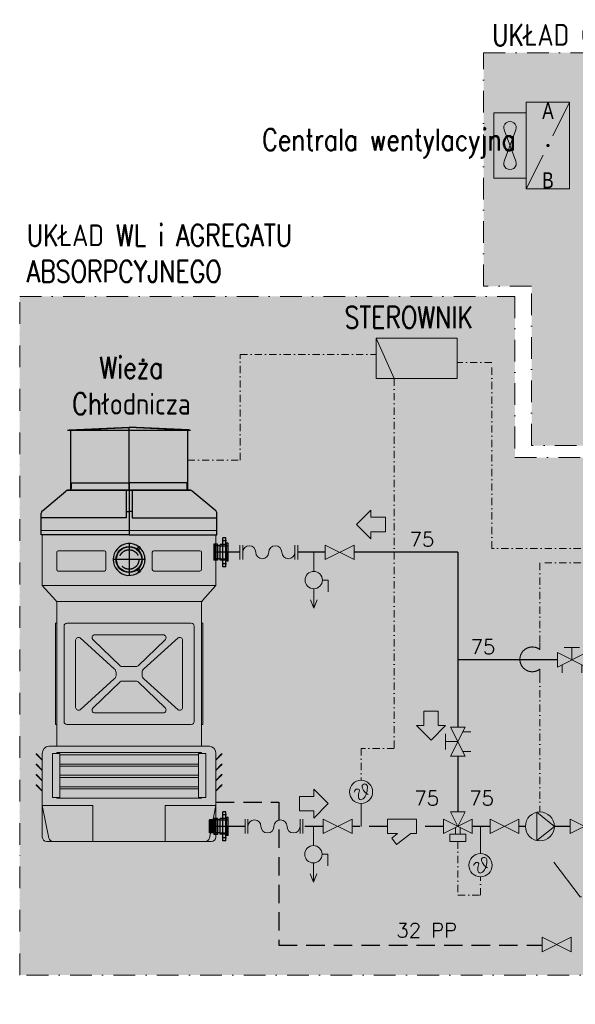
# Model space of a CAD drawing. Header units: centimetres. Extents: x -46992 to 28356, y -249852 to -204142.
# Tile 8 of 13: x 6141 to 9983, y -218953 to -212146. Entities that reach past the tile are written whole.
import ezdxf
from ezdxf import colors
from ezdxf.entities.mleader import LeaderData, LeaderLine
from ezdxf.enums import TextEntityAlignment as Align
from ezdxf.math import Vec2, Vec3

# ---------------------------------------------------------------- set-up
doc = ezdxf.new("R2010")
doc.units = ezdxf.units.CM
doc.header["$LTSCALE"] = 100
for name, pattern in [('CENTRO2', [28.575, 19.05, -3.175, 3.175, -3.175]), ('DASHDOT', [1, 0.5, -0.25, 0, -0.25]), ('DASHED', [19.05, 12.7, -6.35]), ('TRATTEGGIATA2', [9.525, 6.35, -3.175])]:
    doc.linetypes.add(name, pattern=pattern)
doc.layers.get('0').update_dxf_attribs({"lineweight": 9})
for name, color, linetype, lineweight in [('2DH_DESC', 7, 'Continuous', 18), ('2DH_OBJ', 241, 'Continuous', 18), ('2DH_OBJ_chp', 241, 'Continuous', 18), ('2DH_PLS_odzp', 151, 'DASHED', 30), ('2DH_PLS_odzz', 40, 'Continuous', 30), ('2DH_PLS_ps', 214, 'DASHDOT', 13), ('_Air Opis', 7, 'Continuous', 13), ('_AIR URZĄDZENIA', 6, 'Continuous', 30), ('_AIR Zakresy', 7, 'Continuous', 13)]:
    doc.layers.add(name, color=color, linetype=linetype, lineweight=lineweight)
for name, color, linetype in [('AssiSimmetria', 3, 'CENTRO2'), ('DISEGNO', 5, 'Continuous'), ('LineaFINE', 1, 'Continuous'), ('LineaNascosta', 4, 'TRATTEGGIATA2')]:
    doc.layers.add(name, color=color, linetype=linetype)
doc.styles.add('Air', font='ARIALN.TTF', dxfattribs={"width": 0.8, "height": 300})
doc.styles.add('CP_ATTR', font='ROMANS.SHX')
doc.styles.add('CP_SIGNALS', font='cp_simplex.shx')

# ---------------------------------------------------------------- blocks, each defined once
blk = doc.blocks.new('A$C5E00266D')
at = {"layer": 'AssiSimmetria'}
blk.add_line((607, 360), (607, 0), dxfattribs=at)
blk.add_line((607, 360), (607, 0), dxfattribs=at)
at = {"layer": 'DISEGNO'}
for p, q in [((207, 360), (607, 360)), ((207, 360), (207, 320)), ((1007, 360), (607, 360)), ((1007, 360), (1007, 320)), ((7.7, 167.4), (170, 303.3)), ((183.6, 310), (197, 310)), ((197, 310), (607, 310)), ((587, 310), (587, 118.9)), ((1017, 310), (607, 310)), ((627, 310), (627, 118.9)), ((1030.4, 310), (1017, 310)), ((1206.3, 167.4), (1044, 303.3)), ((0, 0), (0, 149.3)), ((587, 161.2), (607, 161.2)), ((627, 161.2), (607, 161.2)), ((1214, 0), (1214, 149.3)), ((587, 118.9), (0, 118.9)), ((627, 118.9), (1214, 118.9)), ((607, 0), (0, 0)), ((607, 0), (1214, 0))]:
    blk.add_line(p, q, dxfattribs=at)
for centre, radius, start, end in [((187.4, 285.3), 25, 96.15544, 133.84433), ((197, 320), 10, 270, 0), ((1017, 320), 10, 180, 270), ((1026.6, 285.3), 25, 46.15567, 83.84456), ((25, 149.3), 25, 133.84433, 180), ((1189, 149.3), 25, 0, 46.15567)]:
    blk.add_arc(centre, radius, start, end, dxfattribs=at)
blk = doc.blocks.new('A$C70ED08CC')
at = {"layer": 'AssiSimmetria'}
blk.add_line((425, 0), (425, 435), dxfattribs=at)
at = {"layer": 'DISEGNO'}
for p, q in [((0, 415), (425, 415)), ((0, 415), (0, 413)), ((0, 413), (425, 413)), ((10.1, 415.3), (425, 435)), ((20.5, 413), (20.5, 2)), ((33.9, 415), (425, 433)), ((839.9, 415.3), (425, 435)), ((816.1, 415), (425, 433)), ((425, 415), (850, 415)), ((425, 413), (850, 413)), ((829.5, 413), (829.5, 2)), ((829.5, 413), (850, 413)), ((850, 415), (850, 413)), ((0, 2), (829.5, 2)), ((0, 2), (0, 0)), ((829.5, 2), (850, 2)), ((850, 2), (850, 0)), ((0, 0), (850, 0)), ((1.6, 0), (15, 0)), ((425, 0), (7.1, 0)), ((15, 0), (425, 0)), ((835, 0), (425, 0)), ((425, 0), (842.9, 0)), ((848.4, 0), (835, 0))]:
    blk.add_line(p, q, dxfattribs=at)
blk = doc.blocks.new('A$C19A83A82')
for p, q in [((50.9, 67.7), (69.5, 89.4)), ((59.3, 60.6), (77.9, 82.3)), ((50.9, -67.7), (69.5, -89.4)), ((59.3, -60.6), (77.9, -82.3))]:
    blk.add_line(p, q)
for radius in [90.5, 87.5]:
    blk.add_circle((0, 0), radius)
for radius, start, end in [(110, 52.21182, 307.78818), (113.3, 46.57593, 52.12865), (110, 313.50724, 46.49276), (84.8, 45.64005, 53.06453), (84.8, 306.93547, 314.35995), (113.3, 307.87135, 313.42407)]:
    blk.add_arc((0, 0), radius, start, end)
at = {"layer": 'AssiSimmetria', "ltscale": 0.25}
for p, q in [((0, 110), (0, -110)), ((110, 0), (-110, 0))]:
    blk.add_line(p, q, dxfattribs=at)
at = {"layer": 'LineaNascosta', "ltscale": 0.25}
blk.add_circle((0, 0), 67.5, dxfattribs=at)
blk = doc.blocks.new('A$C7A3D1945')
for p, q in [((0, 162.5), (0, 37.5)), ((0, 162.5), (11, 162.5)), ((11, 100), (11, 162.5)), ((11, 154), (16, 154)), ((16, 200), (36, 200)), ((16, 200), (16, 0)), ((35, 154), (56, 154)), ((36, 200), (36, 0)), ((56, 154), (56, 46)), ((56, 145), (75, 145)), ((75, 155), (85, 155)), ((75, 45), (75, 155)), ((85, 45), (85, 155)), ((85, 145), (90, 145)), ((90, 155), (100, 155)), ((90, 45), (90, 155)), ((100, 45), (100, 155)), ((11, 100), (11, 37.5)), ((75, 72.4), (75, 135.1)), ((0, 37.5), (11, 37.5)), ((11, 46), (16, 46)), ((35, 46), (56, 46)), ((56, 55), (75, 55)), ((75, 45), (85, 45)), ((85, 55), (90, 55)), ((90, 45), (100, 45)), ((16, 0), (36, 0))]:
    blk.add_line(p, q)
at = {"layer": 'AssiSimmetria'}
for p, q in [((11, 180), (41, 180)), ((16, 100), (36, 100)), ((11, 20), (41, 20))]:
    blk.add_line(p, q, dxfattribs=at)
at = {"layer": 'AssiSimmetria', "ltscale": 0.2}
blk.add_line((0, 100), (100, 100), dxfattribs=at)
at = {"layer": 'LineaNascosta', "ltscale": 0.2}
for p, q in [((56, 145), (0, 145)), ((56, 55), (0, 55))]:
    blk.add_line(p, q, dxfattribs=at)
at = {"layer": 'LineaNascosta'}
for p, q in [((3.9, 141.1), (0, 141.1)), ((3.9, 145), (3.9, 141.1)), ((16, 154), (35, 154)), ((75, 145), (85, 145)), ((90, 145), (100, 145)), ((3.9, 58.9), (0, 58.9)), ((3.9, 58.9), (3.9, 55)), ((16, 46), (35, 46)), ((75, 55), (85, 55)), ((90, 55), (100, 55))]:
    blk.add_line(p, q, dxfattribs=at)
blk = doc.blocks.new('A$C24F51726')
for p, q in [((0, 162.5), (0, 37.5)), ((0, 162.5), (11, 162.5)), ((11, 100), (11, 162.5)), ((11, 154), (16, 154)), ((16, 200), (36, 200)), ((16, 200), (16, 0)), ((35, 154), (56, 154)), ((36, 200), (36, 0)), ((56, 154), (56, 46)), ((56, 145), (75, 145)), ((75, 155), (85, 155)), ((75, 45), (75, 155)), ((85, 45), (85, 155)), ((85, 145), (90, 145)), ((90, 155), (100, 155)), ((90, 45), (90, 155)), ((100, 45), (100, 155)), ((100, 145), (130, 145)), ((130, 145), (130, 55)), ((11, 100), (11, 37.5)), ((75, 72.4), (75, 135.1)), ((0, 37.5), (11, 37.5)), ((11, 46), (16, 46)), ((35, 46), (56, 46)), ((56, 55), (75, 55)), ((75, 45), (85, 45)), ((85, 55), (90, 55)), ((90, 45), (100, 45)), ((100, 55), (130, 55)), ((16, 0), (36, 0))]:
    blk.add_line(p, q)
at = {"layer": 'AssiSimmetria'}
for p, q in [((11, 180), (41, 180)), ((16, 100), (36, 100)), ((11, 20), (41, 20))]:
    blk.add_line(p, q, dxfattribs=at)
at = {"layer": 'AssiSimmetria', "ltscale": 0.2}
blk.add_line((0, 100), (130, 100), dxfattribs=at)
at = {"layer": 'LineaFINE'}
for p, q in [((105, 145), (105, 55)), ((110, 145), (110, 55)), ((115, 145), (115, 55)), ((120, 145), (120, 55)), ((125, 145), (125, 55))]:
    blk.add_line(p, q, dxfattribs=at)
at = {"layer": 'LineaNascosta', "ltscale": 0.2}
for p, q in [((56, 145), (0, 145)), ((56, 55), (0, 55))]:
    blk.add_line(p, q, dxfattribs=at)
at = {"layer": 'LineaNascosta'}
for p, q in [((3.9, 141.1), (0, 141.1)), ((3.9, 145), (3.9, 141.1)), ((16, 154), (35, 154)), ((75, 145), (85, 145)), ((90, 145), (100, 145)), ((3.9, 58.9), (0, 58.9)), ((3.9, 58.9), (3.9, 55)), ((16, 46), (35, 46)), ((75, 55), (85, 55)), ((90, 55), (100, 55))]:
    blk.add_line(p, q, dxfattribs=at)
blk = doc.blocks.new('A$C65980DB1')
at = {"layer": '_AIR URZĄDZENIA', "color": 0, "lineweight": 13}
for p, q in [((1249.3, 2150), (35.3, 2150)), ((42.3, 1770), (42.3, 2120)), ((1242.3, 2020.5), (1242.3, 2120)), ((1242.3, 1770), (1242.3, 2120)), ((142.3, 1880), (142.3, 2000)), ((472.3, 2010), (152.3, 2010)), ((482.3, 1880), (482.3, 2000)), ((802.3, 1880), (802.3, 2000)), ((812.3, 2010), (1132.3, 2010)), ((1142.3, 1880), (1142.3, 2000)), ((472.3, 1870), (152.3, 1870)), ((812.3, 1870), (1132.3, 1870)), ((642.3, 1770), (42.3, 1770)), ((42.3, 1770), (134.9, 1667.3)), ((642.3, 1770), (1242.3, 1770)), ((1242.3, 1770), (1149.6, 1667.3)), ((642.3, 1660), (140, 1660)), ((142.3, 659.5), (142.3, 1654.6)), ((642.3, 1660), (1144.5, 1660)), ((1142.3, 659.5), (1142.3, 1654.6)), ((132.3, 809.5), (132.3, 1509.5)), ((142.3, 1509.5), (132.3, 1509.5)), ((1072.3, 1509.5), (212.3, 1509.5)), ((1142.3, 1509.5), (1152.3, 1509.5)), ((1152.3, 809.5), (1152.3, 1509.5)), ((192.3, 829.5), (192.3, 1489.5)), ((878.1, 1429.5), (406.4, 1429.5)), ((1092.3, 829.5), (1092.3, 1489.5)), ((272.3, 927.6), (272.3, 1391.4)), ((539.4, 1194.1), (303.7, 1407.8)), ((579.6, 1214.9), (395, 1393.1)), ((704.9, 1214.9), (889.6, 1393.1)), ((745.2, 1194.1), (980.9, 1407.8)), ((1012.3, 927.6), (1012.3, 1391.4)), ((552.3, 1149.5), (552.3, 1169.5)), ((596.7, 1209.5), (642.3, 1209.5)), ((687.8, 1209.5), (642.3, 1209.5)), ((732.3, 1149.5), (732.3, 1169.5)), ((539.4, 1124.9), (303.7, 911.2)), ((579.6, 1104.1), (395, 925.9)), ((596.7, 1109.5), (642.3, 1109.5)), ((687.8, 1109.5), (642.3, 1109.5)), ((704.9, 1104.1), (889.6, 925.9)), ((745.2, 1124.9), (980.9, 911.2)), ((878.1, 889.5), (406.4, 889.5)), ((142.3, 809.5), (132.3, 809.5)), ((1072.3, 809.5), (212.3, 809.5)), ((1142.3, 809.5), (1152.3, 809.5)), ((97.2, 660.5), (87.3, 659.5)), ((1197.2, 659.5), (87.3, 659.5)), ((642.3, 615), (142.3, 615)), ((642.3, 615), (142.3, 615)), ((142.3, 610), (142.3, 615)), ((642.3, 615), (1142.3, 615)), ((1142.3, 610), (1142.3, 615)), ((1187.3, 660.5), (1197.2, 659.5)), ((0.4, 603.7), (6.4, 597.7)), ((2.6, 605.8), (42.3, 566.1)), ((6.4, 597.7), (7.6, 597.7)), ((7.6, 597.7), (42.3, 563)), ((42.3, 30), (42.3, 609.8)), ((112.3, 305), (112.3, 610)), ((162.3, 610), (112.3, 610)), ((162.3, 305), (162.3, 610)), ((642.3, 600), (162.3, 600)), ((642.3, 600), (1122.3, 600)), ((1122.3, 305), (1122.3, 610)), ((1122.3, 610), (1172.3, 610)), ((1172.3, 305), (1172.3, 610)), ((1242.3, 30), (1242.3, 609.8)), ((1282, 605.8), (1242.3, 566.1)), ((1277, 597.7), (1242.3, 563)), ((1278.1, 597.7), (1277, 597.7)), ((1284.1, 603.7), (1278.1, 597.7)), ((0.4, 532.3), (6.4, 526.3)), ((2.6, 534.4), (42.3, 494.7)), ((6.4, 526.3), (7.6, 526.3)), ((7.6, 526.3), (42.3, 491.6)), ((642.3, 536), (162.3, 536)), ((642.3, 521), (162.3, 521)), ((642.3, 536), (1122.3, 536)), ((642.3, 521), (1122.3, 521)), ((1282, 534.4), (1242.3, 494.7)), ((1277, 526.3), (1242.3, 491.6)), ((1278.1, 526.3), (1277, 526.3)), ((1284.1, 532.3), (1278.1, 526.3)), ((0.4, 460.9), (6.4, 454.9)), ((2.6, 463), (42.3, 423.3)), ((6.4, 454.9), (7.6, 454.9)), ((7.6, 454.9), (42.3, 420.2)), ((642.3, 458), (162.3, 458)), ((642.3, 443), (162.3, 443)), ((642.3, 458), (1122.3, 458)), ((642.3, 443), (1122.3, 443)), ((1282, 463), (1242.3, 423.3)), ((1277, 454.9), (1242.3, 420.2)), ((1278.1, 454.9), (1277, 454.9)), ((1284.1, 460.9), (1278.1, 454.9)), ((0.4, 389.4), (6.4, 383.4)), ((2.6, 391.6), (42.3, 351.9)), ((6.4, 383.4), (7.6, 383.4)), ((7.6, 383.4), (42.3, 348.7)), ((642.3, 379), (162.3, 379)), ((642.3, 364), (162.3, 364)), ((642.3, 379), (1122.3, 379)), ((642.3, 364), (1122.3, 364)), ((1282, 391.6), (1242.3, 351.9)), ((1277, 383.4), (1242.3, 348.7)), ((1278.1, 383.4), (1277, 383.4)), ((1284.1, 389.4), (1278.1, 383.4)), ((162.3, 305), (112.3, 305)), ((142.3, 300), (142.3, 305)), ((642.3, 300), (142.3, 300)), ((642.3, 300), (1142.3, 300)), ((1122.3, 305), (1172.3, 305)), ((1142.3, 300), (1142.3, 305)), ((42.3, 250), (87.4, 24.1)), ((392.3, 250), (42.3, 250)), ((392.3, 0), (392.3, 250)), ((892.3, 250), (1242.3, 250)), ((892.3, 0), (892.3, 250)), ((1242.3, 250), (1197.1, 24.1)), ((642.3, 0), (72.3, 0)), ((642.3, 0), (1212.3, 0))]:
    blk.add_line(p, q, dxfattribs=at)
for centre, radius, start, end in [((152.3, 2000), 10, 90, 180), ((472.3, 2000), 10, 0, 90), ((812.3, 2000), 10, 90, 180), ((1132.3, 2000), 10, 0, 90), ((152.3, 1880), 10, 180, 270), ((472.3, 1880), 10, 270, 0), ((812.3, 1880), 10, 180, 270), ((1132.3, 1880), 10, 270, 0), ((117.3, 1649.6), 25, 0, 45), ((117.3, 1649.6), 25, 0, 45), ((1167.3, 1649.6), 25, 135, 180), ((1167.3, 1649.6), 25, 135, 180), ((212.3, 1489.5), 20, 90, 180), ((1072.3, 1489.5), 20, 0, 90), ((406.4, 1409.5), 20, 90, 235.22217), ((878.1, 1409.5), 20, 304.77783, 90), ((292.3, 1391.4), 20, 55.22217, 180), ((992.3, 1391.4), 20, 0, 124.77783), ((522.3, 1169.5), 30, 0, 55.22217), ((596.7, 1239.5), 30, 235.22217, 270), ((687.8, 1239.5), 30, 270, 304.77783), ((762.3, 1169.5), 30, 124.77783, 180), ((522.3, 1149.5), 30, 304.77783, 0), ((596.7, 1079.5), 30, 90, 124.77783), ((687.8, 1079.5), 30, 55.22217, 90), ((762.3, 1149.5), 30, 180, 235.22217), ((292.3, 927.6), 20, 180, 304.77783), ((406.4, 909.5), 20, 124.77783, 270), ((878.1, 909.5), 20, 270, 55.22217), ((992.3, 927.6), 20, 235.22217, 0), ((212.3, 829.5), 20, 180, 270), ((1072.3, 829.5), 20, 270, 0), ((92.3, 609.8), 50, 95.71059, 180), ((1192.3, 609.8), 50, 0, 84.28941), ((1.5, 604.8), 1.5, 45, 225), ((1283, 604.8), 1.5, 315, 135), ((1.5, 533.4), 1.5, 45, 225), ((1283, 533.4), 1.5, 315, 135), ((1.5, 461.9), 1.5, 45, 225), ((1283, 461.9), 1.5, 315, 135), ((1.5, 390.5), 1.5, 45, 225), ((1283, 390.5), 1.5, 315, 135), ((72.3, 30), 30, 180, 270), ((116.9, 30), 30, 191.30993, 270), ((1167.7, 30), 30, 270, 348.69007), ((1212.3, 30), 30, 270, 0)]:
    blk.add_arc(centre, radius, start, end, dxfattribs=at)
for name, p in [('A$C70ED08CC', (217.3, 2430)), ('A$C5E00266D', (35.3, 2120)), ('A$C19A83A82', (642.3, 1950))]:
    blk.add_blockref(name, p, dxfattribs=at)
at = {"layer": '_AIR URZĄDZENIA', "color": 0, "lineweight": 13, "rotation": 180}
for name, p in [('A$C7A3D1945', (1327.3, 2100)), ('A$C24F51726', (1327.3, 205))]:
    blk.add_blockref(name, p, dxfattribs=at)
blk = doc.blocks.new('CPHS_001')
for p, q in [((-0.5, 0.25), (0.5, -0.25)), ((0.5, 0.25), (-0.5, -0.25)), ((-0.5, -0.25), (-0.5, 0.25)), ((0.5, -0.25), (0.5, 0.25))]:
    blk.add_line(p, q)
at = {"linetype": 'ByBlock', "style": 'CP_ATTR', "flags": 9}
for tag, p in [('NAME', (-0.092, -0.018)), ('GROUP', (-0.092, -0.018)), ('NUMBER', (-0.092, -0.019)), ('PRODUCER', (-0.092, -0.018)), ('ARTICLE', (-0.092, -0.018)), ('CHARACTER', (-0.092, -0.018)), ('PN', (-0.092, -0.018)), ('TEMPERATURE', (-0.092, -0.018)), ('FLOW', (-0.092, -0.018)), ('VOLTAGE', (-0.092, -0.019)), ('WEIGHT', (-0.092, -0.018)), ('OTHER', (-0.092, -0.018)), ('PRODUCT-TYPE', (-0.092, -0.019)), ('ORDER-NO', (-0.092, -0.019)), ('POWER', (-0.092, -0.019)), ('DN', (-0.091, -0.019))]:
    blk.add_attdef(tag, text='', height=0.00005, dxfattribs=at).set_placement(p, align=Align.MIDDLE_LEFT)
blk = doc.blocks.new('CPHS_N19')
for p, q in [((0, 0, 6.512), (0, -0.663, 6.512)), ((0.3, -0.963, 6.512), (0.5, -0.963, 6.512)), ((0.5, -0.963, 6.512), (0.5, -1.363, 6.512)), ((0, -1.263, 6.512), (0, -1.927, 6.512)), ((0, -1.927, 6.512), (-0.115, -1.641, 6.512)), ((0, -1.927, 6.512), (0.115, -1.641, 6.512))]:
    blk.add_line(p, q)
blk.add_circle((0, -0.963, 6.512), 0.3)
at = {"style": 'CP_ATTR', "flags": 9}
for tag in ['NAME', 'GROUP', 'NUMBER', 'PRODUCER', 'ARTICLE', 'PRODUCT-TYPE', 'ORDER-NO', 'CHARACTER', 'DN', 'PN', 'TEMPERATURE', 'FLOW', 'POWER', 'VOLTAGE', 'WEIGHT', 'OTHER']:
    blk.add_attdef(tag, text='', height=0.00005, dxfattribs=at).set_placement((-0.218, 0.333), align=Align.MIDDLE_LEFT)
blk = doc.blocks.new('cphs_978')
for p, q in [((-1, 0.25), (-1, -0.25)), ((-0.9, 0.25), (-0.9, -0.25)), ((0.9, 0.25), (0.9, -0.25)), ((1, 0.25), (1, -0.25))]:
    blk.add_line(p, q)
for centre, start, end in [((-0.675, 0), 0, 180), ((-0.225, 0), 180, 360), ((0.225, 0), 0, 180), ((0.675, 0), 180, 360)]:
    blk.add_arc(centre, 0.225, start, end)
at = {"linetype": 'ByBlock', "style": 'CP_ATTR', "flags": 9}
for tag, p in [('OTHER', (-0.092, -0.018)), ('FLOW', (-0.092, -0.018)), ('TEMPERATURE', (-0.092, -0.018)), ('CHARACTER', (-0.092, -0.019)), ('ARTICLE', (-0.092, -0.019)), ('GROUP', (-0.092, -0.018)), ('NUMBER', (-0.092, -0.018)), ('NAME', (-0.092, -0.018)), ('POWER', (-0.092, -0.019)), ('VOLTAGE', (-0.092, -0.019)), ('PRODUCER', (-0.092, -0.019)), ('ORDER-NO', (-0.092, -0.019)), ('PRODUCT-TYPE', (-0.092, -0.019)), ('WEIGHT', (-0.092, -0.019)), ('PN', (-0.091, -0.018)), ('DN', (-0.091, -0.019))]:
    blk.add_attdef(tag, text='', height=0.00005, dxfattribs=at).set_placement(p, align=Align.MIDDLE_LEFT)
blk = doc.blocks.new('CPHS_N04')
for p, q in [((-0.275, 0.52), (-0.275, 0.27)), ((0.275, 0.52), (-0.275, 0.52)), ((0.275, 0.27), (0.275, 0.52)), ((-0.5, 0.25), (0.5, -0.25)), ((-0.5, -0.25), (-0.5, 0.25)), ((0.5, 0.25), (-0.5, -0.25)), ((-0.275, 0.27), (0.275, 0.27)), ((0, 0), (-0.25, -0.5)), ((-0.082, 0.271), (-0.082, 0.041)), ((0.25, -0.5), (0, 0)), ((0.082, 0.271), (0.082, 0.041)), ((0.5, -0.25), (0.5, 0.25)), ((-0.25, -0.5), (0.25, -0.5))]:
    blk.add_line(p, q)
at = {"linetype": 'ByBlock', "style": 'CP_ATTR', "flags": 9}
for tag, p in [('NAME', (-0.092, -0.018)), ('GROUP', (-0.092, -0.018)), ('NUMBER', (-0.092, -0.019)), ('PRODUCER', (-0.092, -0.018)), ('ARTICLE', (-0.092, -0.018)), ('CHARACTER', (-0.092, -0.018)), ('PN', (-0.092, -0.018)), ('TEMPERATURE', (-0.092, -0.018)), ('FLOW', (-0.092, -0.018)), ('VOLTAGE', (-0.092, -0.019)), ('WEIGHT', (-0.092, -0.018)), ('OTHER', (-0.092, -0.018)), ('PRODUCT-TYPE', (-0.092, -0.019)), ('ORDER-NO', (-0.092, -0.019)), ('POWER', (-0.092, -0.019)), ('DN', (-0.091, -0.019))]:
    blk.add_attdef(tag, text='', height=0.00005, dxfattribs=at).set_placement(p, align=Align.MIDDLE_LEFT)
blk = doc.blocks.new('CPHS_190')
for p, q in [((-0.5, -0.25), (-0.5, 0.25)), ((-0.5, 0.25), (0.5, 0.25)), ((0.5, 0.25), (0.5, -0.25)), ((-0.305, -0.25), (-0.5, -0.25)), ((0.195, -0.621), (-0.305, -0.25)), ((0.15, -0.25), (0.357, -0.403)), ((0.5, -0.25), (0.15, -0.25)), ((0.357, -0.403), (0.195, -0.621))]:
    blk.add_line(p, q)
at = {"linetype": 'ByBlock', "style": 'CP_ATTR', "flags": 9}
for tag, p in [('NAME', (-0.092, -0.018)), ('GROUP', (-0.092, -0.018)), ('NUMBER', (-0.092, -0.019)), ('PRODUCER', (-0.092, -0.018)), ('ARTICLE', (-0.092, -0.018)), ('CHARACTER', (-0.092, -0.018)), ('PN', (-0.092, -0.018)), ('TEMPERATURE', (-0.092, -0.018)), ('FLOW', (-0.092, -0.018)), ('VOLTAGE', (-0.092, -0.019)), ('WEIGHT', (-0.092, -0.018)), ('OTHER', (-0.092, -0.018)), ('PRODUCT-TYPE', (-0.092, -0.019)), ('ORDER-NO', (-0.092, -0.019)), ('POWER', (-0.092, -0.019)), ('DN', (-0.091, -0.019))]:
    blk.add_attdef(tag, text='', height=0.00005, dxfattribs=at).set_placement(p, align=Align.MIDDLE_LEFT)
blk = doc.blocks.new('CPHS_031')
for p, q in [((0.5, 0.25), (-0.5, -0.25)), ((-0.5, -0.25), (-0.5, 0.25)), ((-0.5, 0.25), (0.5, -0.25)), ((0.5, -0.25), (0.5, 0.25))]:
    blk.add_line(p, q)
blk.add_solid([(0.5, -0.25), (0, 0), (0.5, 0.25)])
at = {"linetype": 'ByBlock', "style": 'CP_ATTR', "flags": 9}
for tag, p in [('NAME', (-0.092, -0.018)), ('GROUP', (-0.092, -0.018)), ('NUMBER', (-0.092, -0.019)), ('PRODUCER', (-0.092, -0.018)), ('ARTICLE', (-0.092, -0.018)), ('CHARACTER', (-0.092, -0.018)), ('PN', (-0.092, -0.018)), ('TEMPERATURE', (-0.092, -0.018)), ('FLOW', (-0.092, -0.018)), ('VOLTAGE', (-0.092, -0.019)), ('WEIGHT', (-0.092, -0.018)), ('OTHER', (-0.092, -0.018)), ('PRODUCT-TYPE', (-0.092, -0.019)), ('ORDER-NO', (-0.092, -0.019)), ('POWER', (-0.092, -0.019)), ('DN', (-0.091, -0.019))]:
    blk.add_attdef(tag, text='', height=0.00005, dxfattribs=at).set_placement(p, align=Align.MIDDLE_LEFT)
blk = doc.blocks.new('CPHS_030')
for p, q in [((0.5, 0), (-0.1, 0.49)), ((-0.1, -0.49), (-0.1, 0.49)), ((0.5, 0), (-0.1, -0.49))]:
    blk.add_line(p, q)
blk.add_circle((0, 0), 0.5)
blk.add_solid([(-0.1, -0.49), (0.5, 0), (-0.1, 0.49)])
at = {"linetype": 'ByBlock', "style": 'CP_ATTR', "flags": 9}
for tag, p in [('NAME', (-0.092, -0.018)), ('GROUP', (-0.092, -0.018)), ('NUMBER', (-0.092, -0.019)), ('PRODUCER', (-0.092, -0.018)), ('ARTICLE', (-0.092, -0.018)), ('CHARACTER', (-0.092, -0.018)), ('PN', (-0.092, -0.018)), ('TEMPERATURE', (-0.092, -0.018)), ('FLOW', (-0.092, -0.018)), ('VOLTAGE', (-0.092, -0.019)), ('WEIGHT', (-0.092, -0.018)), ('OTHER', (-0.092, -0.018)), ('PRODUCT-TYPE', (-0.092, -0.019)), ('ORDER-NO', (-0.092, -0.019)), ('POWER', (-0.092, -0.019)), ('DN', (-0.091, -0.019))]:
    blk.add_attdef(tag, text='', height=0.00005, dxfattribs=at).set_placement(p, align=Align.MIDDLE_LEFT)
blk = doc.blocks.new('CPHS_189')
for p, q in [((0.5, 0), (0, 0.5)), ((0, 0.25), (0, 0.5)), ((-0.5, 0.25), (0, 0.25)), ((-0.5, 0.25), (-0.5, -0.25)), ((0.5, 0), (0, -0.5)), ((-0.5, -0.25), (0, -0.25)), ((0, -0.25), (0, -0.5))]:
    blk.add_line(p, q)
at = {"linetype": 'ByBlock', "style": 'CP_ATTR', "flags": 9}
for tag, height, p in [('VAL', 0.025, (-0.094, 0.034)), ('NAME', 0.00005, (-0.092, -0.018)), ('GROUP', 0.00005, (-0.092, -0.018)), ('NUMBER', 0.00005, (-0.092, -0.019)), ('PRODUCER', 0.00005, (-0.092, -0.018)), ('ARTICLE', 0.00005, (-0.092, -0.018)), ('CHARACTER', 0.00005, (-0.092, -0.018)), ('PN', 0.00005, (-0.092, -0.018)), ('TEMPERATURE', 0.00005, (-0.092, -0.018)), ('FLOW', 0.00005, (-0.092, -0.018)), ('VOLTAGE', 0.00005, (-0.092, -0.019)), ('WEIGHT', 0.00005, (-0.092, -0.018)), ('OTHER', 0.00005, (-0.092, -0.018)), ('PRODUCT-TYPE', 0.00005, (-0.092, -0.019)), ('ORDER-NO', 0.00005, (-0.092, -0.019)), ('POWER', 0.00005, (-0.092, -0.019)), ('DN', 0.00005, (-0.091, -0.019))]:
    blk.add_attdef(tag, text='', height=height, dxfattribs=at).set_placement(p, align=Align.MIDDLE_LEFT)
blk = doc.blocks.new('CPHS_175')
at = {"linetype": 'ByBlock', "style": 'CP_ATTR', "flags": 12}
blk.add_attdef('VAL', text='', height=0.5, dxfattribs=at).set_placement((0, 0.45), align=Align.MIDDLE)
at = {"linetype": 'ByBlock', "style": 'CP_ATTR', "flags": 9}
for tag, p in [('NAME', (-0.092, -0.018)), ('GROUP', (-0.092, -0.018)), ('NUMBER', (-0.092, -0.019)), ('PRODUCER', (-0.092, -0.018)), ('ARTICLE', (-0.092, -0.018)), ('CHARACTER', (-0.092, -0.018)), ('PN', (-0.092, -0.018)), ('TEMPERATURE', (-0.092, -0.018)), ('FLOW', (-0.092, -0.018)), ('VOLTAGE', (-0.092, -0.019)), ('WEIGHT', (-0.092, -0.018)), ('OTHER', (-0.092, -0.018)), ('PRODUCT-TYPE', (-0.092, -0.019)), ('ORDER-NO', (-0.092, -0.019)), ('POWER', (-0.092, -0.019)), ('DN', (-0.091, -0.019))]:
    blk.add_attdef(tag, text='', height=0.00005, dxfattribs=at).set_placement(p, align=Align.MIDDLE_LEFT)
blk = doc.blocks.new('CPHS_N01')
for p, q in [((-0.267, 0.428), (0.267, 0.428)), ((0, 0.428), (0, 0)), ((-0.5, 0.25), (0.5, -0.25)), ((0.5, 0.25), (-0.5, -0.25)), ((-0.5, -0.25), (-0.5, 0.25)), ((0.5, -0.25), (0.5, 0.25)), ((-0.339, -0.17), (-0.339, -0.451)), ((0.339, -0.17), (0.339, -0.451))]:
    blk.add_line(p, q)
at = {"linetype": 'ByBlock', "style": 'CP_ATTR', "flags": 9}
for tag, p in [('NAME', (-0.092, -0.018)), ('GROUP', (-0.092, -0.018)), ('NUMBER', (-0.092, -0.019)), ('PRODUCER', (-0.092, -0.018)), ('ARTICLE', (-0.092, -0.018)), ('CHARACTER', (-0.092, -0.018)), ('PN', (-0.092, -0.018)), ('TEMPERATURE', (-0.092, -0.018)), ('FLOW', (-0.092, -0.018)), ('VOLTAGE', (-0.092, -0.019)), ('WEIGHT', (-0.092, -0.018)), ('OTHER', (-0.092, -0.018)), ('PRODUCT-TYPE', (-0.092, -0.019)), ('ORDER-NO', (-0.092, -0.019)), ('POWER', (-0.092, -0.019)), ('DN', (-0.091, -0.019))]:
    blk.add_attdef(tag, text='', height=0.00005, dxfattribs=at).set_placement(p, align=Align.MIDDLE_LEFT)
blk = doc.blocks.new('CPHS_132')
for p, q in [((-0.75, 0), (-0.45, 0)), ((0.45, 0), (0.75, 0))]:
    blk.add_line(p, q)
blk.add_arc((0, 0.35), 0.57, 322.125, 217.875)
at = {"linetype": 'ByBlock', "style": 'CP_ATTR', "flags": 9}
for tag, p in [('NAME', (-0.092, -0.018)), ('GROUP', (-0.092, -0.018)), ('NUMBER', (-0.092, -0.019)), ('PRODUCER', (-0.092, -0.018)), ('ARTICLE', (-0.092, -0.018)), ('CHARACTER', (-0.092, -0.018)), ('PN', (-0.092, -0.018)), ('TEMPERATURE', (-0.092, -0.018)), ('FLOW', (-0.092, -0.018)), ('VOLTAGE', (-0.092, -0.019)), ('WEIGHT', (-0.092, -0.018)), ('OTHER', (-0.092, -0.018)), ('PRODUCT-TYPE', (-0.092, -0.019)), ('ORDER-NO', (-0.092, -0.019)), ('POWER', (-0.092, -0.019)), ('DN', (-0.091, -0.019))]:
    blk.add_attdef(tag, text='', height=0.00005, dxfattribs=at).set_placement(p, align=Align.MIDDLE_LEFT)
blk = doc.blocks.new('cphisa_sym_238')
blk.add_hatch(color=256).paths.add_polyline_path([(0.022, -0.013), (0.024, -0.006), (0.025, 0), (0.024, 0.006), (0.022, 0.012), (0.018, 0.018), (0.012, 0.022), (0.006, 0.024), (0, 0.025), (-0.006, 0.024), (-0.013, 0.022), (-0.018, 0.018), (-0.022, 0.012), (-0.024, 0.006), (-0.025, 0), (-0.024, -0.006), (-0.022, -0.013), (-0.018, -0.018), (-0.013, -0.022), (-0.006, -0.024), (0, -0.025), (0.006, -0.024), (0.012, -0.022), (0.018, -0.018)])
for p, q in [((0.5, 1), (-0.5, 1)), ((-0.5, 1), (-0.5, -1)), ((0.111, 0.222), (0.5, 1)), ((0.5, -1), (0.5, 1)), ((-0.5, 0.75), (-1.25, 0.75)), ((-1.25, 0.75), (-1.25, -0.75)), ((-1.01, 0.359), (-0.74, -0.359)), ((-1.01, -0.359), (-0.74, 0.359)), ((-0.5, -1), (-0.111, -0.222)), ((-1.25, -0.75), (-0.5, -0.75)), ((-0.5, -1), (0.5, -1))]:
    blk.add_line(p, q)
blk.add_lwpolyline([(0, -0.025), (-0.006, -0.024), (-0.013, -0.022), (-0.018, -0.018), (-0.022, -0.013), (-0.024, -0.006), (-0.025, 0), (-0.024, 0.006), (-0.022, 0.012), (-0.018, 0.018), (-0.013, 0.022), (-0.006, 0.024), (0, 0.025), (0.006, 0.024), (0.012, 0.022), (0.018, 0.018), (0.022, 0.012), (0.024, 0.006), (0.025, 0), (0.024, -0.006), (0.022, -0.013), (0.018, -0.018), (0.012, -0.022), (0.006, -0.024)], close=True)
for centre, start, end in [((-0.875, 0.411), 338.7128, 201.2872), ((-0.875, -0.411), 158.7128, 21.2872)]:
    blk.add_arc(centre, 0.144, start, end)
at = {"linetype": 'ByBlock', "style": 'CP_SIGNALS', "width": 0.8, "flags": 12}
for tag, p in [('TYPE', (0, 0.8)), ('TYPE1', (0, -0.8))]:
    blk.add_attdef(tag, text='', height=0.37, dxfattribs=at).set_placement(p, align=Align.MIDDLE_CENTER)
at = {"linetype": 'ByBlock', "style": 'CP_ATTR', "flags": 9}
for tag, p in [('CHARACTER', (-0.092, -0.018)), ('FLOW', (-0.092, -0.018)), ('TEMPERATURE', (-0.092, -0.018)), ('ARTICLE', (-0.092, -0.018)), ('GROUP', (-0.092, -0.018)), ('NUMBER', (-0.092, -0.018)), ('NAME', (-0.092, -0.018)), ('PRODUCER', (-0.092, -0.019)), ('ORDER-NO', (-0.092, -0.019)), ('PRODUCT-TYPE', (-0.092, -0.019)), ('OTHER', (-0.091, -0.018)), ('PN', (-0.091, -0.018)), ('POWER', (-0.091, -0.019)), ('VOLTAGE', (-0.091, -0.019)), ('DN', (-0.091, -0.019))]:
    blk.add_attdef(tag, text='', height=0.00005, dxfattribs=at).set_placement(p, align=Align.MIDDLE_LEFT)
blk = doc.blocks.new('cph19227_501_000_c16')
blk.add_line((-0.776, -0.7), (-1.4, 0.7))
blk.add_lwpolyline([(-1.4, -0.7), (1.4, -0.7), (1.4, 0.7), (-1.4, 0.7)], close=True)
at = {"style": 'CP_SIGNALS', "flags": 12}
blk.add_attdef('MARK1', text='', height=0.3, dxfattribs=at).set_placement((-0.1, 0.7), align=Align.BOTTOM_RIGHT)
at = {"linetype": 'ByBlock', "style": 'CP_SIGNALS', "width": 0.8, "flags": 12}
blk.add_attdef('SIGN1', text='', height=0.35, dxfattribs=at).set_placement((-1.26, 0.42), align=Align.MIDDLE_LEFT)
at = {"style": 'CP_SIGNALS', "flags": 12}
blk.add_attdef('LABEL', text='', height=0.3, dxfattribs=at).set_placement((0, 0.2), align=Align.CENTER)
at = {"linetype": 'ByBlock', "style": 'CP_SIGNALS', "width": 0.8, "flags": 12}
for tag, p in [('SIGN2', (1.26, 0.42)), ('TYPE', (1.26, -0.42))]:
    blk.add_attdef(tag, text='', height=0.35, dxfattribs=at).set_placement(p, align=Align.MIDDLE_RIGHT)
at = {"linetype": 'ByBlock', "style": 'CP_ATTR', "flags": 9}
for tag, p in [('CHARACTER', (-0.092, -0.018)), ('FLOW', (-0.092, -0.018)), ('TEMPERATURE', (-0.092, -0.018)), ('ARTICLE', (-0.092, -0.018)), ('GROUP', (-0.092, -0.018)), ('NUMBER', (-0.092, -0.018)), ('NAME', (-0.092, -0.018)), ('PRODUCER', (-0.092, -0.019)), ('ORDER-NO', (-0.092, -0.019)), ('PRODUCT-TYPE', (-0.092, -0.019)), ('OTHER', (-0.091, -0.018)), ('PN', (-0.091, -0.018)), ('POWER', (-0.091, -0.019)), ('VOLTAGE', (-0.091, -0.019)), ('DN', (-0.091, -0.019))]:
    blk.add_attdef(tag, text='', height=0.00005, dxfattribs=at).set_placement(p, align=Align.MIDDLE_LEFT)
blk = doc.blocks.new('CPHS_981')
blk.add_circle((0, 0), 0.4)
for centre, radius, start, end in [((-0.033, -0.09), 0.223, 126.3071, 159.3797), ((-0.127, 0), 0.0972, 66.8516, 113.1484), ((0.407, -0.149), 0.498, 160.9408, 184.7283), ((-0.115, 0.039), 0.0574, 333.6901, 63.235), ((0.145, 0.192), 0.11, 166.7219, 193.2781), ((0.126, 0.181), 0.0943, 112.6188, 157.5625), ((0.35, 0.226), 0.317, 190.7968, 222.1266), ((0.115, 0.166), 0.106, 76.0683, 103.9317), ((0.432, 0.279), 0.414, 219.9285, 242.7158), ((0.128, 0.18), 0.0895, 7.8536, 82.1415), ((-0.382, 0.142), 0.601, 342.7341, 4.7646), ((0.01, -0.18), 0.0994, 186.1495, 241.2289), ((-0.013, -0.198), 0.0738, 249.8033, 290.2409), ((-0.052, -0.074), 0.203, 288.6395, 325.2517), ((-0.132, 0.029), 0.33, 318.4049, 348.5456)]:
    blk.add_arc(centre, radius, start, end)
at = {"linetype": 'ByBlock', "style": 'CP_ATTR', "flags": 9}
for tag, p in [('OTHER', (-0.092, -0.018)), ('WEIGHT', (-0.092, -0.018)), ('VOLTAGE', (-0.092, -0.019)), ('FLOW', (-0.092, -0.018)), ('TEMPERATURE', (-0.092, -0.018)), ('PN', (-0.092, -0.018)), ('CHARACTER', (-0.092, -0.018)), ('ARTICLE', (-0.092, -0.018)), ('PRODUCER', (-0.092, -0.018)), ('NUMBER', (-0.092, -0.019)), ('GROUP', (-0.092, -0.018)), ('NAME', (-0.092, -0.018)), ('POWER', (-0.092, -0.019)), ('ORDER-NO', (-0.092, -0.019)), ('PRODUCT-TYPE', (-0.092, -0.019)), ('DN', (-0.091, -0.019))]:
    blk.add_attdef(tag, text='', height=0.00005, dxfattribs=at).set_placement(p, align=Align.MIDDLE_LEFT)

msp = doc.modelspace()

# ---------------------------------------------------------------- hatches: boundary and pattern name
at = {"layer": '_AIR Zakresy', "ltscale": 0.01, "transparency": 33554483}
for color, points in [(2, [(16099.4, -212375.2), (9348.6, -212375.2), (9348.6, -213989.3), (9680.7, -213989.3), (9680.7, -215090.3), (12092, -215090.3), (12092, -217130.2), (16099.4, -217130.2)]), (4, [(9565.4, -214059.2), (6141.1, -214059.2), (6141.1, -218750.5), (17142.9, -218750.5), (17142.9, -216885), (16311.7, -216885), (16311.7, -217202.4), (11931, -217202.4), (11931, -215173.7), (9565.4, -215173.7)])]:
    msp.add_hatch(color=color, dxfattribs=at).paths.add_polyline_path(points)

# ---------------------------------------------------------------- linework, layer by layer
at = {"layer": '2DH_OBJ', "ltscale": 0.01}
for points in [[(8501.5, -217564.1), (8501.5, -217722.9)], [(9327.1, -217911.2), (9327.1, -217722.9)]]:
    msp.add_lwpolyline(points, dxfattribs=at)
at = {"layer": '2DH_PLS_odzp', "ltscale": 0.1}
for points in [[(7497.6, -217554.6), (7932.3, -217554.6), (7932.3, -218543.5), (9752.9, -218543.5)], [(7699.4, -217722.9), (7582.6, -217722.9)], [(8239.8, -217722.9), (8099.4, -217722.9)], [(8684.4, -217722.9), (8439.8, -217722.9)], [(9070.4, -217722.9), (8884.4, -217722.9)], [(9392.8, -217722.9), (9270.4, -217722.9)], [(9637.6, -217722.9), (9592.8, -217722.9)], [(9947.3, -217722.9), (9837.6, -217722.9)]]:
    msp.add_lwpolyline(points, dxfattribs=at)
at = {"layer": '2DH_PLS_odzz', "ltscale": 0.1}
for points in [[(7663.6, -215827.9), (7582.6, -215827.9)], [(8253.1, -215827.9), (8063.6, -215827.9)], [(9170.8, -215827.9), (8453.1, -215827.9)], [(9170.8, -215827.9), (9170.8, -217037)], [(9858.9, -216571.9), (9170.8, -216571.9)], [(9170.8, -217237), (9170.8, -217622.9)]]:
    msp.add_lwpolyline(points, dxfattribs=at)
at = {"layer": '2DH_PLS_ps', "color": 7, "ltscale": 3}
for points in [[(9348.6, -212375.2), (16099.4, -212375.2), (16099.4, -217130.2), (12092, -217130.2), (12092, -215090.3), (9680.7, -215090.3), (9680.7, -213989.3), (9348.6, -213989.3), (9348.6, -212375.2)], [(6141.1, -214059.2), (9565.4, -214059.2), (9565.4, -215173.7), (11931, -215173.7), (11931, -217202.4), (16311.7, -217202.4), (16311.7, -216885), (17142.9, -216885), (17142.9, -218750.5), (6141.1, -218750.5), (6141.1, -214059.2)]]:
    msp.add_lwpolyline(points, dxfattribs=at)
at = {"layer": '2DH_PLS_ps'}
for points in [[(7302.1, -215190.4), (7665.7, -215190.4), (7665.7, -214461), (8606.4, -214461)], [(11222.4, -215801.9), (9404.8, -215801.9), (9404.8, -214516.4), (9166.4, -214516.4)], [(8731.3, -214626.9), (8731.3, -217183.7), (8501.5, -217183.7), (8501.5, -217404.1)], [(11222.4, -215902.1), (9737.6, -215902.1), (9737.6, -216455.7)], [(9737.6, -216680.7), (9737.6, -217622.9)], [(9170.4, -217827), (9170.4, -218199.3), (9327.1, -218199.3), (9327.1, -218071.2)]]:
    msp.add_lwpolyline(points, dxfattribs=at)

# ---------------------------------------------------------------- block references
at = {"layer": '2DH_DESC', "ltscale": 0.01, "xscale": 200, "yscale": 200, "zscale": 200}
for p, rotation in [((8569.9, -215635.8), 180), ((8985.4, -217026.4), 270)]:
    msp.add_blockref('CPHS_189', p, dxfattribs=dict(at, rotation=rotation))
for p, values in [((8921.8, -215827.9), {'VAL': '75'}), ((9343.7, -216571.9), {'VAL': '75'}), ((8955.5, -217617.7), {'VAL': '75'}), ((9334.3, -217617.7), {'VAL': '75'}), ((8955.5, -218531.5), {'VAL': '32 PP'})]:
    msp.add_blockref('CPHS_175', p, dxfattribs=at).add_auto_attribs(values)
msp.add_blockref('CPHS_189', (8174.8, -217565.4), dxfattribs=at)
at = {"layer": '2DH_OBJ', "ltscale": 0.01, "xscale": 300, "yscale": 300, "zscale": 300}
msp.add_blockref('cphisa_sym_238', (9793.5, -213016.4), dxfattribs=at).add_auto_attribs({'TYPE1': 'B', 'TYPE': 'A'})
at = {"layer": '2DH_OBJ', "ltscale": 0.01, "yscale": 200, "zscale": 200}
for name, p, xscale in [('cph19227_501_000_c16', (8886.4, -214486.9), 200), ('cphs_978', (7863.6, -215827.9), 200), ('CPHS_001', (8353.1, -215827.9), 200), ('CPHS_N01', (9958.9, -216571.9), 200), ('CPHS_981', (8501.5, -217484.1), 200), ('CPHS_030', (9737.6, -217722.9), 200), ('cphs_978', (7899.4, -217722.9), 200), ('CPHS_001', (8339.8, -217722.9), 200), ('CPHS_190', (8784.4, -217722.9), -200), ('CPHS_001', (9492.8, -217722.9), 200), ('CPHS_031', (10047.3, -217722.9), 200), ('CPHS_981', (9327.1, -217991.2), 200), ('CPHS_001', (9852.9, -218539.7), 200)]:
    msp.add_blockref(name, p, dxfattribs=dict(at, xscale=xscale))
at = {"layer": '2DH_OBJ', "ltscale": 0.01, "xscale": 200, "yscale": 200, "zscale": 200}
for name, p, rotation in [('CPHS_N01', (9170.8, -217137), 90), ('CPHS_N04', (9170.4, -217722.9), 180)]:
    msp.add_blockref(name, p, dxfattribs=dict(at, rotation=rotation))
at = {"layer": '2DH_OBJ_chp', "ltscale": 0.1, "xscale": 200, "yscale": 200, "zscale": 200}
for p in [(8174.3, -215827.9, -1302.5), (8171.8, -217722.9, -1302.5)]:
    msp.add_blockref('CPHS_N19', p, dxfattribs=at)
at = {"layer": '2DH_PLS_ps', "xscale": 150, "yscale": 150, "zscale": 150, "rotation": 90}
msp.add_blockref('CPHS_132', (9737.6, -216568.2), dxfattribs=at)
at = {"layer": '_AIR URZĄDZENIA', "color": 0, "ltscale": 0.01}
msp.add_blockref('A$C65980DB1', (6255.4, -217827.9), dxfattribs=at)

# ---------------------------------------------------------------- texts
at = {"layer": '_Air Opis', "ltscale": 0.01, "char_height": 150, "style": 'Air'}
for s, insert, width, attachment_point in [('\\Fromans.shx;UK\\Fromans.shx|c238;ŁAD CT NAGRZEWNICY CENTRALI ', (9406.9, -212176.5), 3566.854, 1), ('\\Fromans.shx;Centrala wentylacyjna ', (8694.9, -213000.6), 1684.809, 5), ('\\Fromans.shx;UK\\Fromans.shx|c238;ŁAD WL i AGREGATU ABSORPCYJNEGO ', (6189.9, -213561.9), 2207.167, 1), ('\\Fromans.shx;STEROWNIK', (8386.7, -214128.5), 943.722, 1), ('\\Fromans.shx;Wie\\Fromans.shx|c238;ż\\Fromans.shx;a \\PCh\\Fromans.shx|c238;łodnicza\\Fromans.shx; ', (6914.1, -214676.3), 1684.809, 5)]:
    msp.add_mtext(s, dxfattribs=dict(at, insert=insert, width=width, attachment_point=attachment_point))

# ---------------------------------------------------------------- leaders
at = {"layer": '_Air Opis', "ltscale": 0.01}
ml = msp.add_multileader_mtext('Standard', dxfattribs=at)
ml.set_content('P3 CH', color=256, style='Air')
ml.set_leader_properties(color=256, linetype='ByLayer', lineweight=-1)
ml.build(insert=Vec2(0, 0))
ml.multileader.update_dxf_attribs({"dogleg_length": 10, "arrow_head_size": 200, "scale": 10})
ctx = ml.context
ctx.base_point, ctx.scale, ctx.char_height, ctx.arrow_head_size, ctx.landing_gap_size, ctx.plane_origin = Vec3(10026.3, -218210.5), 10, 300, 200, 50, Vec3(-4122.8, 11725.1)
notes = []
notes.append((ctx, [(0, (1, 1, 0), (10016.3, -218210.5), (1, 0), 10, [(0, [(9712.5, -217812.1)], 0, [])])]))
ctx.mtext.insert = Vec3(10076.3, -218058)
for ctx, leaders in notes:
    for number, flags, end, landing, length, lines in leaders:
        leader = LeaderData()
        leader.index, (leader.has_last_leader_line, leader.has_dogleg_vector, leader.attachment_direction) = number, flags
        leader.last_leader_point, leader.dogleg_vector, leader.dogleg_length = Vec3(end), Vec3(landing), length
        for number, points, colour, breaks in lines:
            line = LeaderLine()
            line.index, line.vertices, line.color, line.breaks = number, Vec3.list(points), colors.encode_raw_color(colour), breaks
            leader.lines.append(line)
        ctx.leaders.append(leader)

doc.saveas('drawing.dxf')
